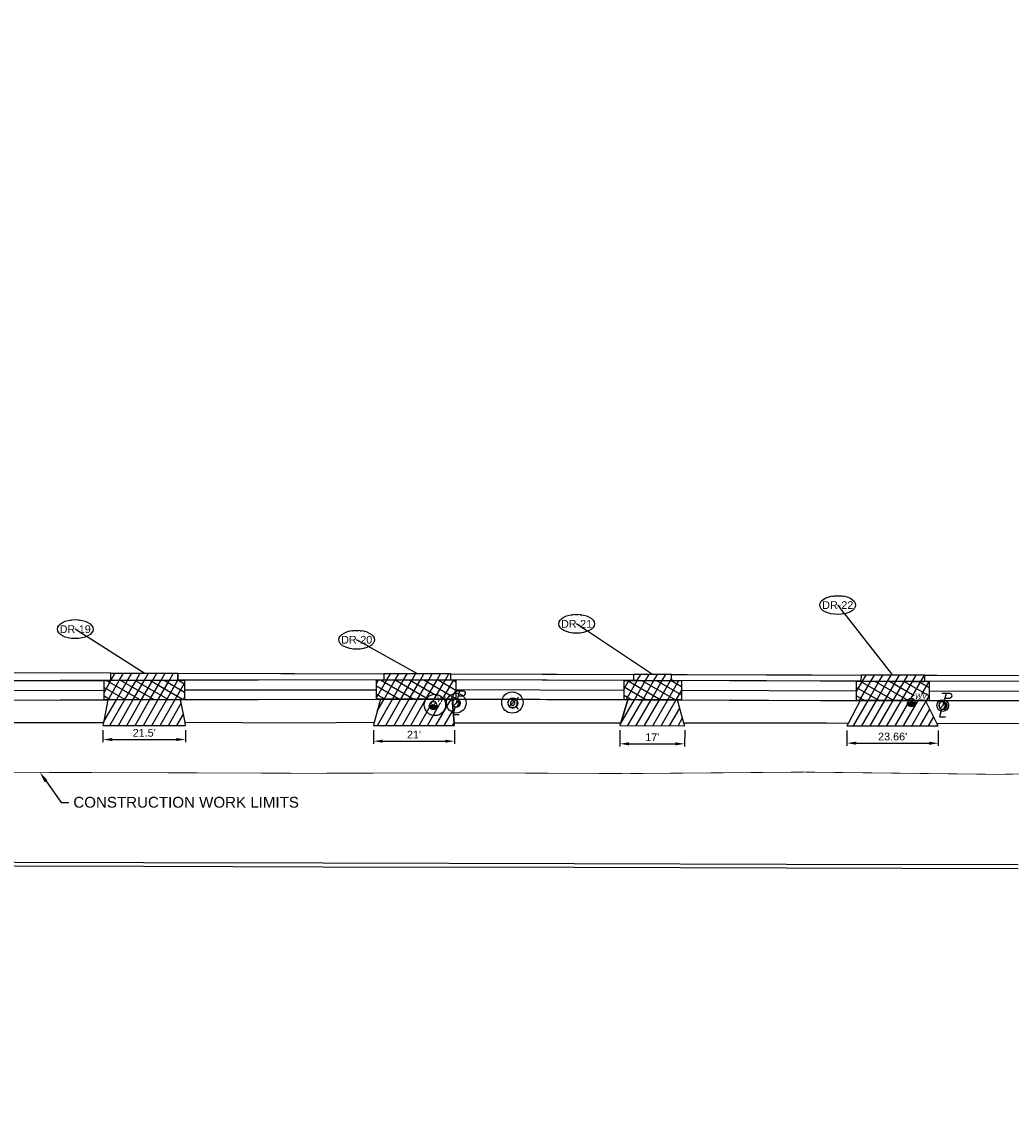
# Model space of a CAD drawing. Extents: x 193332 to 389459, y 288698 to 577709.
# Tile 8 of 10: x 195102 to 195358, y 288700 to 288982. Entities that reach past the tile are written whole.
import ezdxf
from ezdxf import colors
from ezdxf.entities.mleader import LeaderData, LeaderLine
from ezdxf.enums import TextEntityAlignment as Align
from ezdxf.math import Vec2, Vec3

# ---------------------------------------------------------------- set-up
doc = ezdxf.new("R2010")
doc.units = 0
doc.header["$MEASUREMENT"] = 0
doc.header["$PDSIZE"] = 5
doc.linetypes.add('c_p-bn-work-lim', pattern=[0.2, 0.1, -0.1])
for name, color, linetype, plot in [('0_Working', 4, 'Continuous', False), ('0_Working 4 Inch Length', 3, 'Continuous', False), ('0_Working Curb Ramp', 4, 'Continuous', False), ('0_Working Seeding', 3, 'Continuous', False)]:
    doc.layers.add(name, color=color, linetype=linetype, plot=plot)
for name, color, linetype in [('AN-Text-Notes-Balloon', 7, 'Continuous'), ('C_P-BN-Work-Lim', 2, 'c_p-bn-work-lim'), ('C_P-PV-Drive-Conc', 254, 'Continuous'), ('C_P-PV-Drive-Conc-Hatch', 8, 'Continuous'), ('C_P-PV-Walk-Conc', 254, 'Continuous'), ('C_P-PV-Walk-Hatch-6IN', 250, 'Continuous'), ('C_P-PV-Walk-Text', 7, 'Continuous'), ('C_X-UT-Elec-Struc-WO', 7, 'Continuous'), ('C_X-UT-Wat-Struc', 154, 'Continuous'), ('C_X-UT-Wat-Struc-WO', 7, 'Continuous'), ('G_X-AN-Text-Dim', 251, 'Continuous')]:
    doc.layers.add(name, color=color, linetype=linetype)
doc.styles.add('CT_P-Dim', font='arial.ttf')
doc.styles.add('CT_P-Symb', font='arial.ttf')
doc.styles.add('CT_P-Text', font='arial.ttf')
doc.styles.add('CT_X-Symb-N', font='ARIALNI.TTF')
doc.styles.get("Standard").update_dxf_attribs({"font": 'simplex.shx'})
doc.dimstyles.new('CT_P-Dim-Eng_A', dxfattribs={"dimtxt": 0.1, "dimasz": 0.12, "dimexe": 0.035, "dimexo": 0.06, "dimgap": 0.035, "dimtad": 1, "dimdsep": 46, "dimtxsty": 'CT_P-Dim', "dimcen": 0, "dimclrd": 256, "dimclre": 256, "dimclrt": 256, "dimaunit": 1, "dimadec": 6, "dimazin": 0, "dimtfac": 0.75, "dimtix": 1, "dimtmove": 1, "dimatfit": 0, "dimfxl": 1, "dimtolj": 1, "dimtzin": 0, "dimlwd": -1, "dimlwe": -1, "dimarcsym": 0})
pattern_1 = [(60, (0, 0), (-1.623797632, 0.9375), [])]
pattern_2 = [(60, (0, 0), (-1.623797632, 0.9375), []), (150, (0, 0), (-0.9375, -1.623797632), [])]

# ---------------------------------------------------------------- blocks, each defined once
blk = doc.blocks.new('*D326')
at = {"layer": 'Defpoints', "color": 0, "transparency": 16777216}
for p in [(195122.65, 288799.26), (195144.06, 288799.27), (195144.06, 288795.62)]:
    blk.add_point(p, dxfattribs=at)
at = {"layer": 'G_X-AN-Text-Dim', "transparency": 16777216}
for p, q in [((195122.65, 288798.06), (195122.65, 288794.91)), ((195144.06, 288798.07), (195144.06, 288794.92)), ((195125.05, 288795.61), (195141.66, 288795.62))]:
    blk.add_line(p, q, dxfattribs=at)
for points in [[(195125.05, 288796.01), (195125.05, 288795.21), (195122.65, 288795.61)], [(195141.66, 288796.02), (195141.66, 288795.22), (195144.06, 288795.62)]]:
    blk.add_solid(points, dxfattribs=at)
at = {"layer": 'G_X-AN-Text-Dim', "transparency": 16777216, "insert": (195133.35, 288797.34), "char_height": 2, "attachment_point": 5, "rotation": 0.0138, "style": 'CT_P-Dim'}
blk.add_mtext("\\A1;21.5'", dxfattribs=at)
blk = doc.blocks.new('*D327')
at = {"layer": 'Defpoints', "color": 0, "transparency": 16777216}
for p in [(195192.76, 288799.26), (195213.77, 288799.24), (195213.77, 288795.18)]:
    blk.add_point(p, dxfattribs=at)
at = {"layer": 'G_X-AN-Text-Dim', "transparency": 16777216}
for p, q in [((195192.76, 288798.06), (195192.75, 288794.49)), ((195213.77, 288798.04), (195213.77, 288794.48)), ((195195.16, 288795.19), (195211.37, 288795.18))]:
    blk.add_line(p, q, dxfattribs=at)
for points in [[(195195.16, 288795.59), (195195.15, 288794.79), (195192.76, 288795.19)], [(195211.37, 288795.58), (195211.37, 288794.78), (195213.77, 288795.18)]]:
    blk.add_solid(points, dxfattribs=at)
at = {"layer": 'G_X-AN-Text-Dim', "transparency": 16777216, "insert": (195203.26, 288796.89), "char_height": 2, "attachment_point": 5, "rotation": 359.9567, "style": 'CT_P-Dim'}
blk.add_mtext("\\A1;21'", dxfattribs=at)
blk = doc.blocks.new('*D328')
at = {"layer": 'Defpoints', "color": 0, "transparency": 16777216}
for p in [(195256.59, 288799.21), (195273.4, 288799.2), (195273.39, 288794.5)]:
    blk.add_point(p, dxfattribs=at)
at = {"layer": 'G_X-AN-Text-Dim', "transparency": 16777216}
for p, q in [((195256.59, 288798.01), (195256.59, 288793.81)), ((195273.4, 288798), (195273.39, 288793.8)), ((195258.99, 288794.51), (195270.99, 288794.5))]:
    blk.add_line(p, q, dxfattribs=at)
for points in [[(195258.99, 288794.91), (195258.99, 288794.11), (195256.59, 288794.51)], [(195270.99, 288794.9), (195270.99, 288794.1), (195273.39, 288794.5)]]:
    blk.add_solid(points, dxfattribs=at)
at = {"layer": 'G_X-AN-Text-Dim', "transparency": 16777216, "insert": (195264.99, 288796.21), "char_height": 2, "attachment_point": 5, "rotation": 359.9567, "style": 'CT_P-Dim'}
blk.add_mtext("\\A1;17'", dxfattribs=at)
blk = doc.blocks.new('*D329')
at = {"layer": 'Defpoints', "color": 0, "transparency": 16777216}
for p in [(195315.44, 288799.16), (195339.12, 288799.12), (195339.12, 288794.64)]:
    blk.add_point(p, dxfattribs=at)
at = {"layer": 'G_X-AN-Text-Dim', "transparency": 16777216}
for p, q in [((195315.44, 288797.96), (195315.43, 288793.98)), ((195339.12, 288797.92), (195339.11, 288793.94)), ((195317.84, 288794.68), (195336.72, 288794.65))]:
    blk.add_line(p, q, dxfattribs=at)
for points in [[(195317.84, 288795.08), (195317.83, 288794.28), (195315.44, 288794.68)], [(195336.72, 288795.05), (195336.71, 288794.25), (195339.12, 288794.64)]]:
    blk.add_solid(points, dxfattribs=at)
at = {"layer": 'G_X-AN-Text-Dim', "transparency": 16777216, "insert": (195327.28, 288796.38), "char_height": 2, "attachment_point": 5, "rotation": 359.9023, "style": 'CT_P-Dim'}
blk.add_mtext("\\A1;23.66'", dxfattribs=at)
blk = doc.blocks.new('C_P-AN-ML-Oval-L')
at = {"transparency": 16777216}
blk.add_wipeout([(0.184, 0.061), (0.196, 0.05), (0.206, 0.038), (0.215, 0.025), (0.219, 0.012), (0.221, -0.001), (0.219, -0.015), (0.214, -0.029), (0.205, -0.041), (0.196, -0.052), (0.184, -0.063), (0.171, -0.072), (0.14, -0.088), (0.108, -0.099), (0.075, -0.107), (0.038, -0.112), (0.001, -0.113), (-0.036, -0.112), (-0.073, -0.107), (-0.105, -0.099), (-0.136, -0.089), (-0.151, -0.082), (-0.165, -0.074), (-0.178, -0.066), (-0.191, -0.056), (-0.202, -0.044), (-0.212, -0.029), (-0.217, -0.016), (-0.219, -0.001), (-0.217, 0.014), (-0.212, 0.027), (-0.205, 0.038), (-0.197, 0.048), (-0.184, 0.059), (-0.171, 0.069), (-0.155, 0.078), (-0.139, 0.085), (-0.106, 0.097), (-0.07, 0.105), (-0.035, 0.11), (0.001, 0.111), (0.037, 0.11), (0.073, 0.105), (0.108, 0.097), (0.14, 0.085), (0.17, 0.07)], dxfattribs=at)
blk.add_ellipse((0.001, -0.001), major_axis=(-0.231, 0), ratio=0.532621, dxfattribs=at)
at = {"transparency": 16777216, "style": 'CT_P-Symb'}
blk.add_attdef('XX-X', text='', height=0.1, dxfattribs=at).set_placement((0.001, -0.001), align=Align.MIDDLE)
blk = doc.blocks.new('_None')
blk = doc.blocks.new('*D338')
at = {"layer": 'C_P-PV-Walk-Text', "transparency": 16777216}
for p, q in [((194659.77, 288808.58), (194659.77, 288810.98)), ((194659.77, 288806.18), (194659.07, 288806.18)), ((194659.77, 288805.18), (194659.08, 288805.18)), ((194659.77, 288806.18), (194659.78, 288805.18)), ((194659.78, 288802.78), (194659.78, 288800.38))]:
    blk.add_line(p, q, dxfattribs=at)
for points in [[(194660.17, 288808.58), (194659.37, 288808.58), (194659.77, 288806.18)], [(194660.18, 288802.78), (194659.38, 288802.78), (194659.78, 288805.18)]]:
    blk.add_solid(points, dxfattribs=at)
at = {"layer": 'Defpoints', "color": 0, "transparency": 16777216}
for p in [(194659.78, 288805.18), (194660.97, 288806.19), (194660.97, 288805.18)]:
    blk.add_point(p, dxfattribs=at)
at = {"layer": 'C_P-PV-Walk-Text', "transparency": 16777216, "insert": (389301.5, 577613.13), "char_height": 2, "attachment_point": 5, "rotation": 359, "style": 'CT_P-Dim'}
blk.add_mtext("\\A1;1'", dxfattribs=at)
blk = doc.blocks.new('C_X-UT-Wat-Valve-T-ADJ')
blk.add_wipeout([(0, 0.046), (-0.012, 0.045), (-0.023, 0.04), (-0.033, 0.033), (-0.04, 0.023), (-0.045, 0.012), (-0.046, 0), (-0.045, -0.012), (-0.04, -0.023), (-0.033, -0.033), (-0.023, -0.04), (-0.012, -0.045), (0, -0.046), (0.012, -0.045), (0.023, -0.04), (0.033, -0.033), (0.04, -0.023), (0.045, -0.012), (0.046, 0), (0.045, 0.012), (0.04, 0.023), (0.033, 0.033), (0.023, 0.04), (0.012, 0.045)]).dxf.layer = 'C_X-UT-Wat-Struc-WO'
at = {"flags": 128}
blk.add_lwpolyline([(0.051, 0, 1), (-0.051, 0, 1)], format="xyb", close=True, dxfattribs=at)
at = {"insert": (0.047, 0.118), "char_height": 0.07, "width": 0.07784, "attachment_point": 1, "style": 'CT_X-Symb-N', "bg_fill": 3, "box_fill_scale": 1.1, "bg_fill_color": 256, "bg_fill_transparency": 0}
blk.add_mtext('WV', dxfattribs=at)
h = blk.add_hatch(color=248)
h.dxf.hatch_style = 1
h.paths.add_polyline_path([(-0.051, 0), (0.051, 0), (0.05, -0.01), (0.047, -0.02), (0.042, -0.028), (0.036, -0.036), (0.028, -0.042), (0.02, -0.047), (0.01, -0.05), (0, -0.051), (-0.01, -0.05), (-0.02, -0.047), (-0.028, -0.042), (-0.036, -0.036), (-0.042, -0.028), (-0.047, -0.02), (-0.05, -0.01)])
for p, q in [((-0.036, -0.036), (0.036, 0.036)), ((0.036, -0.036), (-0.036, 0.036))]:
    blk.add_line(p, q)
at = {"color": 153, "linetype": 'Continuous'}
blk.add_lwpolyline([(-0.051, 0), (0.051, 0), (0.05, -0.01), (0.047, -0.02), (0.042, -0.028), (0.036, -0.036), (0.028, -0.042), (0.02, -0.047), (0.01, -0.05), (0, -0.051), (-0.01, -0.05), (-0.02, -0.047), (-0.028, -0.042), (-0.036, -0.036), (-0.042, -0.028), (-0.047, -0.02), (-0.05, -0.01)], close=True, dxfattribs=at)
blk = doc.blocks.new('_C_X-UT-Water_Hyd-Fire ATG')
blk.add_wipeout([(0, 0.06), (0.012, 0.059), (0.024, 0.055), (0.033, 0.05), (0.042, 0.042), (0.05, 0.033), (0.056, 0.021), (0.059, 0.013), (0.06, 0), (0.058, -0.016), (0.052, -0.03), (0.045, -0.04), (0.036, -0.048), (0.025, -0.055), (0.014, -0.058), (0.003, -0.06), (-0.007, -0.06), (-0.02, -0.057), (-0.031, -0.051), (-0.041, -0.044), (-0.049, -0.034), (-0.056, -0.022), (-0.06, -0.007), (-0.06, 0.006), (-0.057, 0.019), (-0.052, 0.029), (-0.045, 0.04), (-0.035, 0.049), (-0.025, 0.055), (-0.014, 0.058), (-0.007, 0.06)]).dxf.layer = 'C_X-UT-Wat-Struc-WO'
h = blk.add_hatch(color=248)
h.dxf.hatch_style = 1
edge = h.paths.add_edge_path()
edge.add_line((-0.046, -0.046), (0.046, 0.046))
edge.add_arc((0, 0), 0.0654, -44.3016, 45, ccw=False)
edge.add_arc((0, 0), 0.0654, 225, 315.6984, ccw=False)
at = {"linetype": 'Continuous', "flags": 128}
for points in [[(0.065, 0, 1), (-0.065, 0, 1)], [(0.029, 0, 1), (-0.029, 0, 1)]]:
    blk.add_lwpolyline(points, format="xyb", close=True, dxfattribs=at)
at = {"color": 153, "linetype": 'Continuous'}
blk.add_lwpolyline([(-0.046, -0.046), (0.046, 0.046, -0.410648), (0.047, -0.046, -0.417788)], format="xyb", close=True, dxfattribs=at)
at = {"flags": 128}
for points in [[(0.078, 0.078), (0.046, 0.046)], [(0.078, -0.078), (0.046, -0.046)]]:
    blk.add_lwpolyline(points, dxfattribs=at)
at = {"linetype": 'Continuous'}
blk.add_circle((0, 0), 0.003, dxfattribs=at)
blk = doc.blocks.new('_C_P-UT-TELE-POLE ADJ')
blk.add_wipeout([(0.001, 0.052), (0.009, 0.051), (0.017, 0.049), (0.025, 0.046), (0.032, 0.041), (0.038, 0.035), (0.043, 0.029), (0.048, 0.021), (0.05, 0.014), (0.052, 0.004), (0.052, -0.006), (0.05, -0.016), (0.046, -0.024), (0.041, -0.032), (0.037, -0.037), (0.03, -0.043), (0.024, -0.046), (0.016, -0.05), (0.007, -0.052), (-0.002, -0.052), (-0.01, -0.051), (-0.021, -0.048), (-0.029, -0.043), (-0.034, -0.039), (-0.041, -0.032), (-0.046, -0.024), (-0.05, -0.015), (-0.052, -0.005), (-0.052, 0.006), (-0.049, 0.019), (-0.044, 0.028), (-0.038, 0.036), (-0.03, 0.043), (-0.022, 0.047), (-0.014, 0.05), (-0.008, 0.051)]).dxf.layer = 'C_X-UT-Elec-Struc-WO'
h = blk.add_hatch(color=248)
h.dxf.hatch_style = 1
edge = h.paths.add_edge_path()
edge.add_line((-0.039, -0.039), (0.039, 0.039))
edge.add_arc((0, 0), 0.0557, -90, 45, ccw=False)
edge.add_arc((0, 0), 0.0557, 225, 270, ccw=False)
at = {"flags": 128}
blk.add_lwpolyline([(0.028, 0.1), (0.082, 0.1, 0.211724), (0.12, 0.116, 0.674769), (0.101, 0.166), (-0.013, 0.166)], format="xyb", dxfattribs=at)
for points in [[(0.047, 0.166), (0, 0)], [(-0.016, -0.053), (-0.046, -0.155), (0.039, -0.155)]]:
    blk.add_lwpolyline(points, dxfattribs=at)
for points in [[(-0.056, 0, 1), (0.056, 0, 1)], [(-0.039, -0.039), (0.039, 0.039, -0.668179), (0, -0.056, -0.198912)]]:
    blk.add_lwpolyline(points, format="xyb", close=True, dxfattribs=at)

msp = doc.modelspace()

# ---------------------------------------------------------------- hatches: boundary and pattern name
at = {"layer": 'C_P-PV-Drive-Conc-Hatch'}
h = msp.add_hatch(dxfattribs=at)
h.set_pattern_fill('ANSI31', color=256, scale=0.75, angle=15)
h.set_pattern_definition(pattern_1)
h.paths.add_polyline_path([(195124.697, 288810.934), (195124.693, 288812.828), (195142.025, 288812.782), (195142.025, 288810.962)])
h.paths.add_polyline_path([(195123.939, 288805.933), (195122.79, 288799.975), (195122.652, 288799.26), (195144.056, 288799.266), (195143.918, 288799.987), (195142.773, 288805.963)])
h = msp.add_hatch(dxfattribs=at)
h.set_pattern_fill('ANSI31', color=256, scale=0.75, angle=15)
h.set_pattern_definition(pattern_1)
h.paths.add_polyline_path([(195195.433, 288812.646), (195195.453, 288811.048), (195212.795, 288811.076), (195212.816, 288812.602)])
h.paths.add_polyline_path([(195194.547, 288806.047), (195192.957, 288800.016), (195192.758, 288799.26), (195213.771, 288799.244), (195213.703, 288799.965), (195213.122, 288806.077)])
h = msp.add_hatch(dxfattribs=at)
h.set_pattern_fill('ANSI31', color=256, scale=0.75, angle=15)
h.set_pattern_definition(pattern_1)
h.paths.add_polyline_path([(195260.165, 288812.481), (195260.147, 288810.924), (195270.138, 288810.89), (195269.996, 288811.397), (195270.011, 288812.455)])
h.paths.add_polyline_path([(195258.679, 288805.928), (195256.823, 288799.959), (195256.591, 288799.212), (195273.397, 288799.199), (195273.214, 288799.854), (195271.533, 288805.885)])
h = msp.add_hatch(dxfattribs=at)
h.set_pattern_fill('ANSI31', color=256, scale=0.75, angle=15)
h.set_pattern_definition(pattern_1)
h.paths.add_polyline_path([(195319.09, 288812.325), (195319.051, 288810.725), (195332.138, 288810.68), (195335.607, 288810.687), (195335.629, 288812.28)])
h.paths.add_polyline_path([(195318.898, 288805.725), (195315.766, 288799.776), (195315.443, 288799.162), (195339.123, 288799.122), (195338.823, 288799.708), (195335.766, 288805.687)])
at = {"layer": 'C_P-PV-Walk-Hatch-6IN'}
h = msp.add_hatch(dxfattribs=at)
h.set_pattern_fill('ANSI37', color=256, scale=0.75, angle=15)
h.set_pattern_definition(pattern_2)
h.paths.add_polyline_path([(195122.939, 288805.933), (195122.931, 288810.931), (195143.773, 288810.965), (195143.773, 288805.965)])
h = msp.add_hatch(dxfattribs=at)
h.set_pattern_fill('ANSI37', color=256, scale=0.75, angle=15)
h.set_pattern_definition(pattern_2)
h.paths.add_polyline_path([(195193.547, 288806.047), (195193.539, 288811.047), (195214.122, 288811.078), (195214.122, 288806.078)])
h = msp.add_hatch(dxfattribs=at)
h.set_pattern_fill('ANSI37', color=256, scale=0.75, angle=15)
h.set_pattern_definition(pattern_2)
h.paths.add_polyline_path([(195257.679, 288805.932), (195257.695, 288810.928), (195272.533, 288810.885), (195272.533, 288805.885)])
h = msp.add_hatch(dxfattribs=at)
h.set_pattern_fill('ANSI37', color=256, scale=0.75, angle=15)
h.set_pattern_definition(pattern_2)
h.paths.add_polyline_path([(195317.898, 288805.725), (195317.915, 288810.728), (195336.766, 288810.643), (195336.766, 288805.689)])

# ---------------------------------------------------------------- linework, layer by layer
at = {"layer": '0_Working'}
for centre, radius in [((195228.744, 288805.204), 2.766), ((195340.275, 288804.416), 1.513)]:
    msp.add_circle(centre, radius, dxfattribs=at)
at = {"layer": '0_Working 4 Inch Length', "flags": 128}
for points in [[(195071.859, 288808.348), (195122.935, 288808.432)], [(195143.773, 288808.465), (195193.543, 288808.465)], [(195272.533, 288808.385), (195317.906, 288808.227)]]:
    msp.add_lwpolyline(points, dxfattribs=at)
at = {"layer": '0_Working Curb Ramp'}
for points in [[(195122.939, 288805.933), (195122.931, 288810.931), (195143.773, 288810.965), (195143.773, 288805.965)], [(195257.679, 288805.932), (195257.695, 288810.928), (195272.533, 288810.885), (195272.533, 288805.885)]]:
    msp.add_lwpolyline(points, close=True, dxfattribs=at)
at = {"layer": '0_Working Seeding', "flags": 128}
for points in [[(195070.522, 288812.97), (195070.558, 288810.846), (195124.697, 288810.934), (195124.693, 288812.828)], [(195142.025, 288810.962), (195142.025, 288812.782), (195195.433, 288812.646), (195195.433, 288811.05)], [(195212.795, 288811.076), (195212.816, 288812.602), (195260.165, 288812.481), (195260.165, 288810.921)], [(195270.138, 288810.89), (195269.996, 288811.397), (195270.011, 288812.455), (195319.09, 288812.325), (195319.051, 288810.725)], [(195335.607, 288810.687), (195335.629, 288812.28), (195391.045, 288812.141), (195391.043, 288811.258), (195390.919, 288810.791)], [(195123.94, 288805.934), (195122.79, 288799.975), (195073.597, 288799.975), (195070.863, 288805.847)], [(195142.773, 288805.963), (195194.547, 288806.047), (195192.957, 288800.016), (195173.279, 288799.851), (195143.918, 288799.987)], [(195271.533, 288805.885), (195318.897, 288805.723), (195315.766, 288799.776), (195310.233, 288799.845), (195273.214, 288799.854)]]:
    msp.add_lwpolyline(points, close=True, dxfattribs=at)
at = {"layer": 'C_P-BN-Work-Lim', "color": 7, "const_width": 0.2, "flags": 128}
msp.add_lwpolyline([(194622.189, 288787.33), (194631.171, 288787.251), (194677.804, 288787.356), (194720.698, 288787.087), (194765.017, 288787.172), (194811.787, 288787.364), (194858.319, 288787.382), (194906.011, 288787.193), (194950.224, 288787.231), (194998.847, 288787.165), (195044.751, 288787.168), (195084.672, 288787.148), (195129.709, 288787.037), (195174.975, 288786.876), (195219.015, 288786.975), (195258.534, 288786.796), (195304.582, 288787.178), (195354.047, 288786.598), (195400.591, 288787.231), (195451.245, 288786.678), (195496.301, 288786.517), (195540.89, 288786.337), (195590.267, 288786.241), (195635.676, 288786.538), (195683.127, 288786.255), (195692.253, 288786.339), (195692.019, 288811.652), (195672.656, 288811.41), (195597.627, 288811.605), (195537.612, 288811.758), (195472.585, 288811.933), (195412.57, 288812.087), (195342.543, 288812.262), (195277.516, 288812.436), (195217.501, 288812.59), (195152.484, 288812.754), (195082.457, 288812.939), (195017.43, 288813.104), (194957.415, 288813.268), (194892.389, 288813.432), (194829.373, 288813.596), (194759.345, 288813.781), (194694.329, 288813.945), (194643.772, 288814.08), (194603.062, 288814.184), (194603.039, 288787.499), (194213.805, 288787.644), (193817.153, 288787.833), (193817.327, 288764.04), (193975.26, 288765.115), (194035.317, 288765.56), (194095.334, 288765.496), (194155.349, 288765.332), (194212.364, 288765.189), (194272.389, 288765.035), (194332.404, 288764.881), (194392.419, 288764.727), (194452.445, 288764.573), (194512.46, 288764.409), (194572.485, 288764.254), (194622.128, 288764.125)], close=True, dxfattribs=at)
at = {"layer": 'C_P-PV-Drive-Conc', "flags": 128}
for points in [[(195124.697, 288810.934), (195124.693, 288812.828), (195142.025, 288812.782), (195142.025, 288810.962)], [(195195.433, 288812.646), (195195.453, 288811.048), (195212.795, 288811.076), (195212.816, 288812.602)], [(195260.165, 288812.481), (195260.147, 288810.924), (195270.138, 288810.89), (195269.996, 288811.397), (195270.011, 288812.455)], [(195123.939, 288805.933), (195122.79, 288799.975), (195122.652, 288799.26), (195144.056, 288799.266), (195143.918, 288799.987), (195142.773, 288805.963)], [(195194.547, 288806.047), (195192.957, 288800.016), (195192.758, 288799.26), (195213.771, 288799.244), (195213.703, 288799.965), (195213.122, 288806.077)], [(195258.679, 288805.928), (195256.823, 288799.959), (195256.591, 288799.212), (195273.397, 288799.199), (195273.214, 288799.854), (195271.533, 288805.885)], [(195318.898, 288805.725), (195315.766, 288799.776), (195315.443, 288799.162), (195339.123, 288799.122), (195338.823, 288799.708), (195335.766, 288805.687)]]:
    msp.add_lwpolyline(points, close=True, dxfattribs=at)
at = {"layer": 'C_P-PV-Drive-Conc', "elevation": 1104.434, "flags": 128}
msp.add_lwpolyline([(195319.09, 288812.325), (195319.051, 288810.725), (195332.138, 288810.68), (195335.607, 288810.687), (195335.629, 288812.28)], close=True, dxfattribs=at)
at = {"layer": 'C_P-PV-Walk-Hatch-6IN', "flags": 128}
for points in [[(195122.939, 288805.933), (195122.931, 288810.931), (195143.773, 288810.965), (195143.773, 288805.965)], [(195193.547, 288806.047), (195193.539, 288811.047), (195214.122, 288811.078), (195214.122, 288806.078)], [(195257.679, 288805.932), (195257.695, 288810.928), (195272.533, 288810.885), (195272.533, 288805.885)], [(195317.898, 288805.725), (195317.915, 288810.728), (195336.766, 288810.643), (195336.766, 288805.689)]]:
    msp.add_lwpolyline(points, close=True, dxfattribs=at)
at = {"layer": 'Defpoints', "color": 2, "flags": 128}
msp.add_lwpolyline([(194332.407, 288765.881), (194392.422, 288765.727), (194452.447, 288765.573), (194512.462, 288765.409), (194572.487, 288765.254), (194647.506, 288765.059), (194717.534, 288764.885), (194782.551, 288764.71), (194847.567, 288764.546), (194907.592, 288764.392), (194977.61, 288764.207), (195033.144, 288764.063), (195133.186, 288763.806), (195179.741, 288763.683), (195244.767, 288763.518), (195299.781, 288763.374), (195359.807, 288763.22)], dxfattribs=at)
at = {"layer": 'Defpoints', "flags": 128}
msp.add_lwpolyline([(194332.404, 288764.881), (194392.419, 288764.727), (194452.445, 288764.573), (194512.46, 288764.409), (194572.485, 288764.254), (194647.504, 288764.059), (194717.531, 288763.885), (194782.548, 288763.71), (194847.564, 288763.546), (194907.59, 288763.392), (194977.607, 288763.207), (195033.141, 288763.063), (195133.183, 288762.806), (195179.738, 288762.683), (195244.765, 288762.518), (195299.779, 288762.374), (195359.804, 288762.22)], dxfattribs=at)

# ---------------------------------------------------------------- dimensions: what is measured, and where the dimension line sits
at = {"layer": 'G_X-AN-Text-Dim'}
for p1, p2, distance, text, picture, middle in [((195122.652, 288799.26), (195144.056, 288799.266), -3.648, "21.5'", '*D326', (195133.354, 288797.336)), ((195192.758, 288799.26), (195213.771, 288799.244), -4.067, "21'", '*D327', (195203.263, 288796.889)), ((195256.591, 288799.212), (195273.397, 288799.199), -4.701, "17'", '*D328', (195264.991, 288796.209)), ((195315.443, 288799.162), (195339.123, 288799.122), -4.481, "23.66'", '*D329', (195327.278, 288796.384))]:
    dim = msp.add_aligned_dim(p1=p1, p2=p2, distance=distance, text=text, dimstyle='CT_P-Dim-Eng_A', override={"dimpost": "'"}, dxfattribs=at)
    dim.commit()
    dim.dimension.update_dxf_attribs({"geometry": picture, "text_midpoint": middle})

# ---------------------------------------------------------------- leaders
at = {"layer": 'AN-Text-Notes-Balloon'}
ml = msp.add_multileader_block('Standard', dxfattribs=at)
ml.set_content('C_P-AN-ML-Oval-L', color=256, scale=20)
ml.set_attribute('XX-X', 'DR-22', width=0)
ml.set_leader_properties(color=256, linetype='ByLayer', lineweight=-1)
ml.set_arrow_properties(name='NONE')
ml.build(insert=Vec2(0, 0))
ml.multileader.update_dxf_attribs({"has_dogleg": 0, "text_right_attachment_type": 3, "dogleg_length": 0.06, "arrow_head_size": 2.4, "scale": 20, "block_connection_type": 1})
ctx = ml.context
ctx.base_point, ctx.scale, ctx.char_height, ctx.arrow_head_size, ctx.landing_gap_size, ctx.plane_origin = Vec3(195313.04, 288830.474), 20, 1.6, 2.4, 0.5, Vec3(195307.848, 288798.371)
ctx.right_attachment, ctx.attachment_type = 3, 1
notes = []
notes.append((ctx, [(1, (1, 1, 0), (195314.24, 288830.474), (-1, 0), 1.2, [(0, [(195327.359, 288812.303)], 0, [])])]))
ctx.block.insert = Vec3(195313.04, 288830.474)
ml = msp.add_multileader_block('Standard', dxfattribs=at)
ml.set_content('C_P-AN-ML-Oval-L', color=256, scale=20)
ml.set_attribute('XX-X', 'DR-21', width=0)
ml.set_leader_properties(color=256, linetype='ByLayer', lineweight=-1)
ml.set_arrow_properties(name='NONE')
ml.build(insert=Vec2(0, 0))
ml.multileader.update_dxf_attribs({"has_dogleg": 0, "text_right_attachment_type": 3, "dogleg_length": 0.06, "arrow_head_size": 2.4, "scale": 20, "block_connection_type": 1})
ctx = ml.context
ctx.base_point, ctx.scale, ctx.char_height, ctx.arrow_head_size, ctx.landing_gap_size, ctx.plane_origin = Vec3(195245.364, 288825.62), 20, 1.6, 2.4, 0.5, Vec3(195245.627, 288803.643)
ctx.right_attachment, ctx.attachment_type = 3, 1
notes.append((ctx, [(1, (1, 1, 0), (195246.564, 288825.62), (-1, 0), 1.2, [(0, [(195265.088, 288812.468)], 0, [])])]))
ctx.block.insert = Vec3(195245.364, 288825.62)
ml = msp.add_multileader_block('Standard', dxfattribs=at)
ml.set_content('C_P-AN-ML-Oval-L', color=256, scale=20)
ml.set_attribute('XX-X', 'DR-19', width=0)
ml.set_leader_properties(color=256, linetype='ByLayer', lineweight=-1)
ml.set_arrow_properties(name='NONE')
ml.build(insert=Vec2(0, 0))
ml.multileader.update_dxf_attribs({"has_dogleg": 0, "text_right_attachment_type": 3, "dogleg_length": 0.06, "arrow_head_size": 2.4, "scale": 20, "block_connection_type": 1})
ctx = ml.context
ctx.base_point, ctx.scale, ctx.char_height, ctx.arrow_head_size, ctx.landing_gap_size, ctx.plane_origin = Vec3(195115.451, 288824.221), 20, 1.6, 2.4, 0.5, Vec3(195113.868, 288813.878)
ctx.right_attachment, ctx.attachment_type = 3, 1
notes.append((ctx, [(1, (1, 1, 0), (195116.651, 288824.221), (-1, 0), 1.2, [(0, [(195133.359, 288812.805)], 0, [])])]))
ctx.block.insert = Vec3(195115.451, 288824.221)
ml = msp.add_multileader_block('Standard', dxfattribs=at)
ml.set_content('C_P-AN-ML-Oval-L', color=256, scale=20)
ml.set_attribute('XX-X', 'DR-20', width=0)
ml.set_leader_properties(color=256, linetype='ByLayer', lineweight=-1)
ml.set_arrow_properties(name='NONE')
ml.build(insert=Vec2(0, 0))
ml.multileader.update_dxf_attribs({"has_dogleg": 0, "text_right_attachment_type": 3, "dogleg_length": 0.06, "arrow_head_size": 2.4, "scale": 20, "block_connection_type": 1})
ctx = ml.context
ctx.base_point, ctx.scale, ctx.char_height, ctx.arrow_head_size, ctx.landing_gap_size, ctx.plane_origin = Vec3(195188.389, 288821.48), 20, 1.6, 2.4, 0.5, Vec3(195184.639, 288806.675)
ctx.right_attachment, ctx.attachment_type = 3, 1
notes.append((ctx, [(1, (1, 1, 0), (195189.589, 288821.48), (-1, 0), 1.2, [(0, [(195204.124, 288812.624)], 0, [])])]))
ctx.block.insert = Vec3(195188.389, 288821.48)
at = {"layer": 'C_P-PV-Walk-Text'}
ml = msp.add_multileader_mtext('Standard', dxfattribs=at)
ml.set_content('PR. SCHOOL CROSSING AHEAD ASSEMBLY SIGN\\PS1-1\\PS4-3P\\PW16-2APS', color=256, style='CT_P-Text')
ml.set_leader_properties(color=256)
ml.build(insert=Vec2(0, 0))
ml.multileader.update_dxf_attribs({"dogleg_length": 0.1, "arrow_head_size": 2.8, "scale": 20})
ctx = ml.context
ctx.base_point, ctx.scale, ctx.char_height, ctx.arrow_head_size, ctx.landing_gap_size, ctx.plane_origin = Vec3(194790.723, 288859.277), 20, 2.8, 2.8, 1.2, Vec3(194924.815, 288888.288)
notes.append((ctx, [(0, (1, 1, 0), (194788.723, 288859.277), (1, 0), 2, [(0, [(194762.386, 288814.151)], 0, [])])]))
ctx.mtext.insert, ctx.mtext.width, ctx.mtext.defined_height, ctx.mtext.flow_direction = Vec3(194791.923, 288860.701), 35.24765, 1.017, 5
ml = msp.add_multileader_mtext('Standard', dxfattribs=at)
ml.set_content("PR. 5' CONCRETE SIDEWALK", color=256, style='CT_P-Text')
ml.set_leader_properties(color=256)
ml.build(insert=Vec2(0, 0))
ml.multileader.update_dxf_attribs({"text_right_attachment_type": 3, "dogleg_length": 0.1, "arrow_head_size": 2.8, "scale": 20})
ctx = ml.context
ctx.base_point, ctx.scale, ctx.char_height, ctx.arrow_head_size, ctx.landing_gap_size, ctx.plane_origin = Vec3(194904.431, 288836.278), 20, 2.8, 2.8, 1.2, Vec3(194987.917, 288850.097)
ctx.right_attachment = 3
notes.append((ctx, [(0, (1, 1, 0), (194902.431, 288836.278), (1, 0), 2, [(0, [(194900.397, 288810.595)], 0, [])])]))
ctx.mtext.insert, ctx.mtext.width, ctx.mtext.defined_height, ctx.mtext.flow_direction = Vec3(194905.631, 288837.702), 39.41656, 12.332, 5
ml = msp.add_multileader_mtext('Standard', dxfattribs=at)
ml.set_content("PR. 5' CONCRETE SIDEWALK", color=256, style='CT_P-Text')
ml.set_leader_properties(color=256)
ml.build(insert=Vec2(0, 0))
ml.multileader.update_dxf_attribs({"dogleg_length": 0.1, "arrow_head_size": 2.8, "scale": 20})
ctx = ml.context
ctx.base_point, ctx.scale, ctx.char_height, ctx.arrow_head_size, ctx.landing_gap_size, ctx.plane_origin = Vec3(195539.173, 288829.997), 20, 2.8, 2.8, 1.2, Vec3(195686.457, 288848.579)
ctx.text_align_type = 2
notes.append((ctx, [(1, (1, 1, 0), (195576.627, 288829.997), (-1, 0), 2, [(0, [(195591.861, 288811.116)], 0, [])])]))
ctx.mtext.insert, ctx.mtext.width, ctx.mtext.defined_height, ctx.mtext.alignment, ctx.mtext.flow_direction = Vec3(195573.427, 288831.421), 39.41656, 12.332, 3, 5
ml = msp.add_multileader_mtext('Standard', dxfattribs=at)
ml.set_content("10' SIDEWALK TRANSITION FROM 5' TO 4' BETWEEN STA 2+66.90' AND 3+09.50'", color=256, style='CT_P-Text')
ml.set_leader_properties(color=256)
ml.build(insert=Vec2(0, 0))
ml.multileader.update_dxf_attribs({"text_right_attachment_type": 3, "dogleg_length": 0.1, "arrow_head_size": 2.8, "scale": 20})
ctx = ml.context
ctx.base_point, ctx.scale, ctx.char_height, ctx.arrow_head_size, ctx.landing_gap_size, ctx.plane_origin = Vec3(194118.907, 288795.62), 20, 2.8, 2.8, 1.2, Vec3(194197.657, 288806.169)
ctx.right_attachment = 3
notes.append((ctx, [(0, (1, 1, 0), (194116.907, 288795.62), (1, 0), 2, [(1, [(194084.041, 288771.507), (194126.712, 288771.41)], 0, [])])]))
ctx.mtext.insert, ctx.mtext.width, ctx.mtext.defined_height, ctx.mtext.flow_direction = Vec3(194120.107, 288797.045), 78.15679, 1.017, 5
ml = msp.add_multileader_mtext('Standard', dxfattribs=at)
ml.set_content('CONSTRUCTION WORK LIMITS', color=256, style='CT_P-Text')
ml.set_leader_properties(color=256)
ml.build(insert=Vec2(0, 0))
ml.multileader.update_dxf_attribs({"text_right_attachment_type": 3, "dogleg_length": 0.1, "arrow_head_size": 2.8, "scale": 20})
ctx = ml.context
ctx.base_point, ctx.scale, ctx.char_height, ctx.arrow_head_size, ctx.landing_gap_size, ctx.plane_origin = Vec3(195113.787, 288779.346), 20, 2.8, 2.8, 1.2, Vec3(195169.213, 288796.432)
ctx.right_attachment = 3
notes.append((ctx, [(0, (1, 1, 0), (195111.787, 288779.346), (1, 0), 2, [(0, [(195106.305, 288787.095)], 0, [])])]))
ctx.mtext.insert, ctx.mtext.defined_height, ctx.mtext.flow_direction = Vec3(195114.987, 288780.77), 1.017, 5
ml = msp.add_multileader_mtext('Standard', dxfattribs=at)
ml.set_content('PR. SCHOOL CROSSING AHEAD ASSEMBLY SIGN\\PS1-1\\PS4-3P\\PW16-2APS', color=256, style='CT_P-Text')
ml.set_leader_properties(color=256)
ml.build(insert=Vec2(0, 0))
ml.multileader.update_dxf_attribs({"dogleg_length": 0.1, "arrow_head_size": 2.8, "scale": 20})
ctx = ml.context
ctx.base_point, ctx.scale, ctx.char_height, ctx.arrow_head_size, ctx.landing_gap_size, ctx.plane_origin = Vec3(194400.989, 288748.005), 20, 2.8, 2.8, 1.2, Vec3(194441.224, 288785.957)
notes.append((ctx, [(0, (1, 1, 0), (194398.989, 288748.005), (1, 0), 2, [(0, [(194391.113, 288772.866)], 0, [])])]))
ctx.mtext.insert, ctx.mtext.width, ctx.mtext.defined_height, ctx.mtext.flow_direction = Vec3(194402.189, 288749.429), 45.86129, 1.017, 5
ml = msp.add_multileader_mtext('Standard', dxfattribs=at)
ml.set_content('EX. SCHOOL SIGN TO BE REPLACED WITH SOLAR FLASHING SCHOOL CROSSING ASSEMBLY SIGN\\PS1-1 AND \\PW16-7P\\P ', color=256, style='CT_P-Text')
ml.set_leader_properties(color=256)
ml.build(insert=Vec2(0, 0))
ml.multileader.update_dxf_attribs({"dogleg_length": 0.1, "arrow_head_size": 2.8, "scale": 20})
ctx = ml.context
ctx.base_point, ctx.scale, ctx.char_height, ctx.arrow_head_size, ctx.landing_gap_size, ctx.plane_origin = Vec3(194593.19, 288711.148), 20, 2.8, 2.8, 1.2, Vec3(194678.917, 288744.473)
notes.append((ctx, [(0, (1, 1, 0), (194591.19, 288711.148), (1, 0), 2, [(0, [(194580.731, 288772.204)], 0, [])])]))
ctx.mtext.insert, ctx.mtext.width, ctx.mtext.defined_height, ctx.mtext.flow_direction = Vec3(194594.39, 288712.548), 47.20208, 2.196, 5
ml = msp.add_multileader_mtext('Standard', dxfattribs=at)
ml.set_content("PR. 5' CONCRETE SIDEWALK", color=256, style='CT_P-Text')
ml.set_leader_properties(color=256)
ml.build(insert=Vec2(0, 0))
ml.multileader.update_dxf_attribs({"text_right_attachment_type": 3, "dogleg_length": 0.1, "arrow_head_size": 2.8, "scale": 20})
ctx = ml.context
ctx.base_point, ctx.scale, ctx.char_height, ctx.arrow_head_size, ctx.landing_gap_size, ctx.plane_origin = Vec3(194400.742, 288721.757), 20, 2.8, 2.8, 1.2, Vec3(194483.78, 288760.424)
ctx.right_attachment = 3
notes.append((ctx, [(0, (1, 1, 0), (194398.742, 288721.757), (1, 0), 2, [(0, [(194383.919, 288765.748)], 0, [])])]))
ctx.mtext.insert, ctx.mtext.width, ctx.mtext.defined_height, ctx.mtext.flow_direction = Vec3(194401.942, 288723.18), 39.41656, 12.332, 5
ml = msp.add_multileader_mtext('Standard', dxfattribs=at)
ml.set_content('EX. 36" TREE TO BE REMOVED', color=256, style='CT_P-Text')
ml.set_leader_properties(color=256)
ml.build(insert=Vec2(0, 0))
ml.multileader.update_dxf_attribs({"text_right_attachment_type": 3, "dogleg_length": 0.1, "arrow_head_size": 2.8, "scale": 20})
ctx = ml.context
ctx.base_point, ctx.scale, ctx.char_height, ctx.arrow_head_size, ctx.landing_gap_size, ctx.plane_origin = Vec3(194469.909, 288746.647), 20, 2.8, 2.8, 1.2, Vec3(194472.7, 288777.554)
ctx.right_attachment = 3
notes.append((ctx, [(0, (1, 1, 0), (194467.909, 288746.647), (1, 0), 2, [(0, [(194431.603, 288759.965)], 0, [])])]))
ctx.mtext.insert, ctx.mtext.width, ctx.mtext.defined_height, ctx.mtext.flow_direction = Vec3(194471.109, 288748.071), 37.2913, 1.017, 5
for ctx, leaders in notes:
    for number, flags, end, landing, length, lines in leaders:
        leader = LeaderData()
        leader.index, (leader.has_last_leader_line, leader.has_dogleg_vector, leader.attachment_direction) = number, flags
        leader.last_leader_point, leader.dogleg_vector, leader.dogleg_length = Vec3(end), Vec3(landing), length
        for number, points, colour, breaks in lines:
            line = LeaderLine()
            line.index, line.vertices, line.color, line.breaks = number, Vec3.list(points), colors.encode_raw_color(colour), breaks
            leader.lines.append(line)
        ctx.leaders.append(leader)

# ---------------------------------------------------------------- next in the draw order: block references
at = {"layer": 'C_X-UT-Wat-Struc', "xscale": 20, "yscale": 20}
for p in [(195208.237, 288804.409), (195332.138, 288805.18)]:
    msp.add_blockref('C_X-UT-Wat-Valve-T-ADJ', p, dxfattribs=at)
at = {"layer": 'C_X-UT-Wat-Struc', "xscale": 20, "yscale": 20, "zscale": 2.03851}
msp.add_blockref('_C_X-UT-Water_Hyd-Fire ATG', (195228.815, 288805.067), dxfattribs=at)

# ---------------------------------------------------------------- next in the draw order: linework, layer by layer
at = {"layer": '0_Working'}
for centre, radius in [((195214.204, 288805.035), 2.552), ((195208.672, 288804.582), 2.766)]:
    msp.add_circle(centre, radius, dxfattribs=at)
at = {"layer": '0_Working Curb Ramp'}
msp.add_lwpolyline([(195317.898, 288805.725), (195317.915, 288810.728), (195336.766, 288810.643), (195336.766, 288805.689)], close=True, dxfattribs=at)
at = {"layer": 'C_P-PV-Walk-Conc', "flags": 128}
msp.add_lwpolyline([(194615.352, 288806.297), (194906.298, 288805.581), (195214.205, 288806.079), (195332.143, 288805.68), (195578.045, 288806.142), (195597.613, 288806.105), (195671.47, 288805.91), (195671.483, 288810.913), (195597.626, 288811.105), (195578.047, 288811.142), (195332.138, 288810.68), (195214.205, 288811.079), (194906.304, 288810.581), (194615.351, 288811.297)], close=True, dxfattribs=at)

# ---------------------------------------------------------------- next in the draw order: dimensions: what is measured, and where the dimension line sits
at = {"layer": 'C_P-PV-Walk-Text'}
dim = msp.add_linear_dim(base=(194659.775, 288805.182), p1=(194660.966, 288806.185), p2=(194660.968, 288805.184), angle=270.09261, dimstyle='CT_P-Dim-Eng_A', override={"dimpost": "'", "dimtmove": 2}, dxfattribs=at)
dim.commit()
dim.dimension.update_dxf_attribs({"geometry": '*D338', "text_midpoint": (389301.496, 577613.132), "dimtype": 161, "text_rotation": 359})

# ---------------------------------------------------------------- next in the draw order: leaders
ml = msp.add_multileader_mtext('Standard', dxfattribs=at)
ml.set_content('EX. SCHOOL SIGN TO BE REPLACED WITH SOLAR FLASHING SCHOOL CROSSING ASSEMBLY SIGN S1-1 AND \\PW16-7P', color=256, style='CT_P-Text')
ml.set_leader_properties(color=256)
ml.build(insert=Vec2(0, 0))
ml.multileader.update_dxf_attribs({"dogleg_length": 0.1, "arrow_head_size": 2.8, "scale": 20})
ctx = ml.context
ctx.base_point, ctx.scale, ctx.char_height, ctx.arrow_head_size, ctx.landing_gap_size, ctx.plane_origin = Vec3(194656.869, 288863.234), 20, 2.8, 2.8, 1.2, Vec3(194742.597, 288861.144)
notes = []
notes.append((ctx, [(0, (1, 1, 0), (194654.869, 288863.234), (1, 0), 2, [(0, [(194629.364, 288803.34)], 0, [])])]))
ctx.mtext.insert, ctx.mtext.width, ctx.mtext.defined_height, ctx.mtext.flow_direction = Vec3(194658.069, 288864.658), 34.26784, 2.196, 5
for ctx, leaders in notes:
    for number, flags, end, landing, length, lines in leaders:
        leader = LeaderData()
        leader.index, (leader.has_last_leader_line, leader.has_dogleg_vector, leader.attachment_direction) = number, flags
        leader.last_leader_point, leader.dogleg_vector, leader.dogleg_length = Vec3(end), Vec3(landing), length
        for number, points, colour, breaks in lines:
            line = LeaderLine()
            line.index, line.vertices, line.color, line.breaks = number, Vec3.list(points), colors.encode_raw_color(colour), breaks
            leader.lines.append(line)
        ctx.leaders.append(leader)

# ---------------------------------------------------------------- next in the draw order: block references
at = {"layer": '0_Working', "xscale": 18.75, "yscale": 18.75}
for p in [(195214.204, 288805.035), (195340.275, 288804.416)]:
    msp.add_blockref('_C_P-UT-TELE-POLE ADJ', p, dxfattribs=at)

# ---------------------------------------------------------------- next in the draw order: linework, layer by layer
at = {"layer": '0_Working 4 Inch Length', "flags": 128}
for points in [[(195214.122, 288808.578), (195257.687, 288808.43)], [(195336.766, 288808.166), (195388.592, 288808.249)]]:
    msp.add_lwpolyline(points, dxfattribs=at)
at = {"layer": '0_Working Curb Ramp'}
msp.add_lwpolyline([(195193.547, 288806.047), (195193.539, 288811.047), (195214.122, 288811.078), (195214.122, 288806.078)], close=True, dxfattribs=at)
at = {"layer": '0_Working Seeding', "flags": 128}
for points in [[(195213.122, 288806.077), (195213.703, 288799.965), (195256.825, 288799.965), (195258.679, 288805.928)], [(195335.766, 288805.687), (195389.596, 288805.788), (195388.002, 288799.762), (195338.823, 288799.708)]]:
    msp.add_lwpolyline(points, close=True, dxfattribs=at)

doc.saveas('drawing.dxf')
